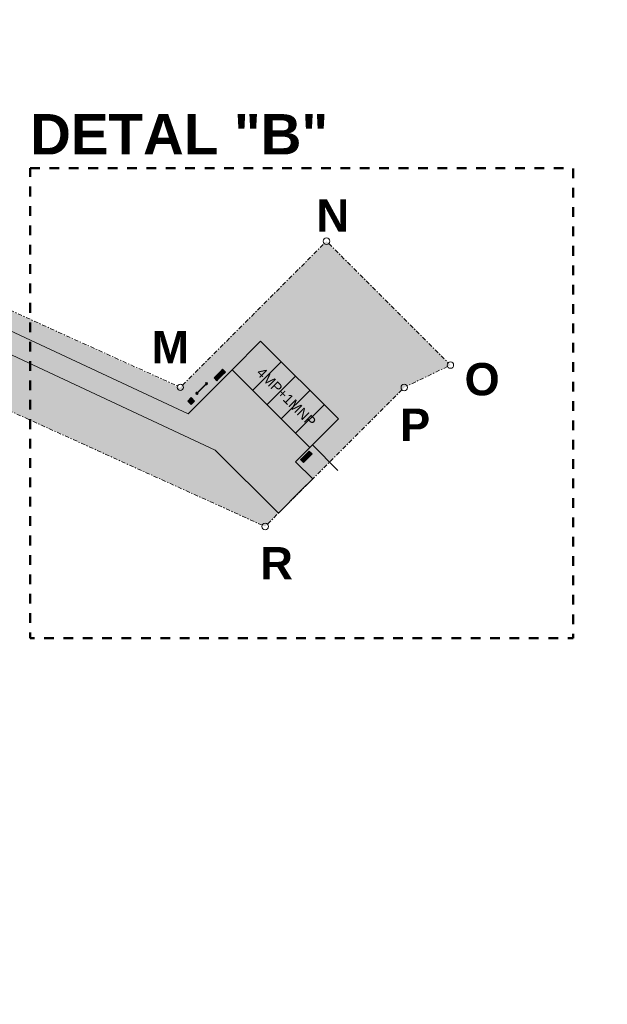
# Model space of a CAD drawing. Header units: millimetres. Extents: x 85983 to 6689246, y 628102 to 1220745.
# Tile 19 of 19: x 6451278 to 6523986, y 736012 to 857897. Entities that reach past the tile are written whole.
import ezdxf
from ezdxf.xclip import XClip

# ---------------------------------------------------------------- set-up
doc = ezdxf.new("R2010")
doc.units = ezdxf.units.MM
doc.header["$MEASUREMENT"] = 0
doc.header["$XCLIPFRAME"] = 0
for name, pattern in [('Kropki i Kreski', [670.2777624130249, 352.7777671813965, -176.3888835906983, 0, -141.1111116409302]), ('Przerywana długa 2', [2400, 1200, -1200]), ('Przerywana podwójnie', [1093.6110734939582, 529.1666507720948, -211.6666555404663, 141.1111116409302, -211.6666555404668])]:
    doc.linetypes.add(name, pattern=pattern)
for name, color, linetype, lineweight in [('0_Nr_pióra__1', 7, 'Continuous', 13), ('2D - Ogólne_Nr_pióra__100', 2, 'Continuous', 13), ('2D - Ogólne_Nr_pióra__21', 7, 'Continuous', 25), ('__ Granica opracowania_Nr_pióra__20', 1, 'Continuous', 13), ('__ Granica opracowania_Nr_pióra__26', 5, 'Continuous', 50), ('__ Kontury-miejsca postojowe_Nr_pióra__1', 7, 'Continuous', 13), ('__ Opisy _Nr_pióra__20', 1, 'Continuous', 13), ('__ Powierzchnie utwardzone- projektowane (drogi dojazdowe)_Nr_pióra__38', 30, 'Continuous', 13), ('_MDCP cyfrowa_Nr_pióra__102', 8, 'Continuous', 5), ('Konstrukcja - Belki_Nr_pióra__1', 7, 'Continuous', 13), ('Konstrukcja - Słupy_Nr_pióra__1', 7, 'Continuous', 13), ('Opisy - Teksty_Nr_pióra__1', 7, 'Continuous', 13), ('SKMBT_C28023102512110_2_0_Nr_pióra__1', 7, 'Continuous', 13)]:
    doc.layers.add(name, color=color, linetype=linetype, lineweight=lineweight)
for name, color, linetype, lineweight, true_color in [('2D - Ogólne_Nr_pióra__82', 7, 'Continuous', 13, 0xaaaaaa), ('__ Powierzchnia biologicznie czynna (las)_Nr_pióra__93', 7, 'Continuous', 13, 0xb5b54a), ('__ Powierzchnie utwardzone- projektowane (drogi dojazdowe)_Nr_pióra__82', 7, 'Continuous', 13, 0xaaaaaa), ('Konstrukcja - Belki_Nr_pióra__69', 7, 'Continuous', 13, 0x71cebe), ('Konstrukcja - Belki_Nr_pióra__90', 7, 'Continuous', 13, 0x00bfbf), ('Konstrukcja - Ściany zew_Nr_pióra__107', 7, 'Continuous', 5, 0xaaaaaa)]:
    doc.layers.add(name, color=color, linetype=linetype, lineweight=lineweight, true_color=true_color)
for name, color, linetype in [('2D - Rysunki i Obrazki', 7, 'Continuous'), ('__ Granica opracowania', 7, 'Continuous'), ('Konstrukcja - Belki', 7, 'Continuous')]:
    doc.layers.add(name, color=color, linetype=linetype)
doc.styles.add('STYL_AUTOMATYCZNY_1', font='arial.ttf')
doc.styles.add('STYL_AUTOMATYCZNY_2', font='arial.ttf')
picture_1 = doc.add_image_def('image1.tif', size_in_pixel=(12377, 8750))
pattern_1 = [(45, (5764993.998185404, 0), (-127.2792172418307, 127.2792172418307), [])]

# ---------------------------------------------------------------- blocks, each defined once
blk = doc.blocks.new('Rysunek_3_2', base_point=(6270111.458469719, 924423.5374873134))
at = {"layer": 'SKMBT_C28023102512110_2_0_Nr_pióra__1', "color": 7, "lineweight": 13}
image = blk.add_image(picture_1, insert=(5850977.414885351, 628101.9790052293), size_in_units=(838268.0871687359, 592643.1169641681), dxfattribs=at)
image.set_boundary_path([(-0.5, -0.5), (12376.5, 8749.5)])
blk = doc.blocks.new('Belka_41_3', base_point=(6475416.61166347, 813651.9239694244))
at = {"layer": 'Konstrukcja - Belki_Nr_pióra__1', "color": 7, "linetype": 'Continuous', "lineweight": 13}
for p, q in [((6475321.15224801, 813556.4645539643), (6475497.928943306, 813733.2412492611)), ((6475321.15224801, 813556.4645539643), (6475674.705638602, 813202.911163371)), ((6475497.928943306, 813733.2412492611), (6475851.482333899, 813379.6878586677)), ((6475674.705638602, 813202.911163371), (6475851.482333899, 813379.6878586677))]:
    blk.add_line(p, q, dxfattribs=at)
at = {"layer": 'Konstrukcja - Belki_Nr_pióra__69', "color": 123, "linetype": 'Kropki i Kreski', "lineweight": 13, "true_color": 0x71cebe}
blk.add_line((6475416.61166347, 813651.9239694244), (6475770.165054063, 813298.3705788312), dxfattribs=at)
blk = doc.blocks.new('Belka_42_3', base_point=(6476286.342902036, 814521.6552079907))
at = {"layer": 'Konstrukcja - Belki_Nr_pióra__1', "color": 7, "linetype": 'Continuous', "lineweight": 13}
for p, q in [((6476205.025622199, 814440.3379281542), (6476381.802317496, 814617.1146234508)), ((6476205.025622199, 814440.3379281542), (6476558.579012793, 814086.7845375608)), ((6476381.802317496, 814617.1146234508), (6476735.35570809, 814263.5612328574)), ((6476558.579012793, 814086.7845375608), (6476735.35570809, 814263.5612328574))]:
    blk.add_line(p, q, dxfattribs=at)
at = {"layer": 'Konstrukcja - Belki_Nr_pióra__69', "color": 123, "linetype": 'Kropki i Kreski', "lineweight": 13, "true_color": 0x71cebe}
blk.add_line((6476286.342902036, 814521.6552079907), (6476639.89629263, 814168.1018173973), dxfattribs=at)
blk = doc.blocks.new('Belka_43_3', base_point=(6475352.579815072, 813552.5367819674))
at = {"layer": 'Konstrukcja - Belki', "linetype": 'Continuous', "lineweight": 0, "true_color": 0xffffff}
blk.add_hatch(color=7, dxfattribs=at).paths.add_polyline_path([(6475334.902145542, 813570.2144514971), (6475370.257484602, 813534.8591124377), (6476403.015520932, 814567.6171487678), (6476367.660181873, 814602.9724878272)])
at = {"layer": 'Konstrukcja - Belki_Nr_pióra__90', "color": 132, "linetype": 'Continuous', "lineweight": 13, "true_color": 0x00bfbf}
for p, q in [((6475334.902145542, 813570.2144514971), (6476367.660181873, 814602.9724878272)), ((6475370.257484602, 813534.8591124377), (6476403.015520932, 814567.6171487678))]:
    blk.add_line(p, q, dxfattribs=at)
blk = doc.blocks.new('Belka_44_3', base_point=(6475625.703137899, 813280.177730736))
at = {"layer": 'Konstrukcja - Belki', "linetype": 'Continuous', "lineweight": 0, "true_color": 0xffffff}
blk.add_hatch(color=7, dxfattribs=at).paths.add_polyline_path([(6475608.025468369, 813297.8554002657), (6475643.380807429, 813262.5000612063), (6476675.756707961, 814294.8759617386), (6476640.401368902, 814330.231300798)])
at = {"layer": 'Konstrukcja - Belki_Nr_pióra__90', "color": 132, "linetype": 'Continuous', "lineweight": 13, "true_color": 0x00bfbf}
for p, q in [((6475608.025468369, 813297.8554002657), (6476640.401368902, 814330.231300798)), ((6475643.380807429, 813262.5000612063), (6476675.756707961, 814294.8759617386))]:
    blk.add_line(p, q, dxfattribs=at)
blk = doc.blocks.new('Belka_45_3', base_point=(6475671.160002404, 813234.7208662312))
at = {"layer": 'Konstrukcja - Belki', "linetype": 'Continuous', "lineweight": 0, "true_color": 0xffffff}
blk.add_hatch(color=7, dxfattribs=at).paths.add_polyline_path([(6475653.482332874, 813252.3985357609), (6475688.837671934, 813217.0431967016), (6476721.213572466, 814249.4190972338), (6476685.858233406, 814284.7744362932)])
at = {"layer": 'Konstrukcja - Belki_Nr_pióra__90', "color": 132, "linetype": 'Continuous', "lineweight": 13, "true_color": 0x00bfbf}
for p, q in [((6475653.482332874, 813252.3985357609), (6476685.858233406, 814284.7744362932)), ((6475688.837671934, 813217.0431967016), (6476721.213572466, 814249.4190972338))]:
    blk.add_line(p, q, dxfattribs=at)
blk = doc.blocks.new('Belka_46_3', base_point=(6475580.246273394, 813325.634595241))
at = {"layer": 'Konstrukcja - Belki', "linetype": 'Continuous', "lineweight": 0, "true_color": 0xffffff}
blk.add_hatch(color=7, dxfattribs=at).paths.add_polyline_path([(6475562.568603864, 813343.3122647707), (6475597.923942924, 813307.9569257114), (6476630.299843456, 814340.3328262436), (6476594.944504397, 814375.688165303)])
at = {"layer": 'Konstrukcja - Belki_Nr_pióra__90', "color": 132, "linetype": 'Continuous', "lineweight": 13, "true_color": 0x00bfbf}
for p, q in [((6475562.568603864, 813343.3122647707), (6476594.944504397, 814375.688165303)), ((6475597.923942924, 813307.9569257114), (6476630.299843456, 814340.3328262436))]:
    blk.add_line(p, q, dxfattribs=at)
blk = doc.blocks.new('Belka_47_3', base_point=(6475534.78940889, 813371.0914597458))
at = {"layer": 'Konstrukcja - Belki', "linetype": 'Continuous', "lineweight": 0, "true_color": 0xffffff}
blk.add_hatch(color=7, dxfattribs=at).paths.add_polyline_path([(6475517.11173936, 813388.7691292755), (6475552.467078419, 813353.4137902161), (6476584.842978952, 814385.7896907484), (6476549.487639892, 814421.1450298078)])
at = {"layer": 'Konstrukcja - Belki_Nr_pióra__90', "color": 132, "linetype": 'Continuous', "lineweight": 13, "true_color": 0x00bfbf}
for p, q in [((6475517.11173936, 813388.7691292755), (6476549.487639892, 814421.1450298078)), ((6475552.467078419, 813353.4137902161), (6476584.842978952, 814385.7896907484))]:
    blk.add_line(p, q, dxfattribs=at)
blk = doc.blocks.new('Belka_48_3', base_point=(6475489.332544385, 813416.5483242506))
at = {"layer": 'Konstrukcja - Belki', "linetype": 'Continuous', "lineweight": 0, "true_color": 0xffffff}
blk.add_hatch(color=7, dxfattribs=at).paths.add_polyline_path([(6475471.654874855, 813434.2259937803), (6475507.010213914, 813398.8706547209), (6476539.386114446, 814431.2465552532), (6476504.030775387, 814466.6018943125)])
at = {"layer": 'Konstrukcja - Belki_Nr_pióra__90', "color": 132, "linetype": 'Continuous', "lineweight": 13, "true_color": 0x00bfbf}
for p, q in [((6475471.654874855, 813434.2259937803), (6476504.030775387, 814466.6018943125)), ((6475507.010213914, 813398.8706547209), (6476539.386114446, 814431.2465552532))]:
    blk.add_line(p, q, dxfattribs=at)
blk = doc.blocks.new('Belka_49_3', base_point=(6475443.875679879, 813462.0051887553))
at = {"layer": 'Konstrukcja - Belki', "linetype": 'Continuous', "lineweight": 0, "true_color": 0xffffff}
blk.add_hatch(color=7, dxfattribs=at).paths.add_polyline_path([(6475426.19801035, 813479.682858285), (6475461.553349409, 813444.3275192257), (6476493.929249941, 814476.703419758), (6476458.573910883, 814512.0587588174)])
at = {"layer": 'Konstrukcja - Belki_Nr_pióra__90', "color": 132, "linetype": 'Continuous', "lineweight": 13, "true_color": 0x00bfbf}
for p, q in [((6475426.19801035, 813479.682858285), (6476458.573910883, 814512.0587588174)), ((6475461.553349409, 813444.3275192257), (6476493.929249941, 814476.703419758))]:
    blk.add_line(p, q, dxfattribs=at)
blk = doc.blocks.new('Belka_50_3', base_point=(6475398.418815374, 813507.4620532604))
at = {"layer": 'Konstrukcja - Belki', "linetype": 'Continuous', "lineweight": 0, "true_color": 0xffffff}
blk.add_hatch(color=7, dxfattribs=at).paths.add_polyline_path([(6475380.741145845, 813525.1397227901), (6475416.096484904, 813489.7843837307), (6476448.472385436, 814522.160284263), (6476413.117046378, 814557.5156233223)])
at = {"layer": 'Konstrukcja - Belki_Nr_pióra__90', "color": 132, "linetype": 'Continuous', "lineweight": 13, "true_color": 0x00bfbf}
for p, q in [((6475380.741145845, 813525.1397227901), (6476413.117046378, 814557.5156233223)), ((6475416.096484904, 813489.7843837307), (6476448.472385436, 814522.160284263))]:
    blk.add_line(p, q, dxfattribs=at)
blk = doc.blocks.new('Belka_51_3', base_point=(6486136.740325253, 803529.6274181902))
at = {"layer": 'Konstrukcja - Belki_Nr_pióra__1', "color": 7, "linetype": 'Continuous', "lineweight": 13}
for p, q in [((6486041.280909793, 803434.1680027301), (6486218.05760509, 803610.9446980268)), ((6486041.280909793, 803434.1680027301), (6486394.834300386, 803080.6146121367)), ((6486218.05760509, 803610.9446980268), (6486571.610995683, 803257.3913074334)), ((6486394.834300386, 803080.6146121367), (6486571.610995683, 803257.3913074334))]:
    blk.add_line(p, q, dxfattribs=at)
at = {"layer": 'Konstrukcja - Belki_Nr_pióra__69', "color": 123, "linetype": 'Kropki i Kreski', "lineweight": 13, "true_color": 0x71cebe}
blk.add_line((6486136.740325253, 803529.6274181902), (6486490.293715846, 803176.0740275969), dxfattribs=at)
blk = doc.blocks.new('Belka_52_3', base_point=(6487006.471563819, 804399.3586567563))
at = {"layer": 'Konstrukcja - Belki_Nr_pióra__1', "color": 7, "linetype": 'Continuous', "lineweight": 13}
for p, q in [((6486925.154283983, 804318.0413769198), (6487101.93097928, 804494.8180722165)), ((6487101.93097928, 804494.8180722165), (6487455.484369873, 804141.2646816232)), ((6486925.154283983, 804318.0413769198), (6487278.707674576, 803964.4879863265)), ((6487278.707674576, 803964.4879863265), (6487455.484369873, 804141.2646816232))]:
    blk.add_line(p, q, dxfattribs=at)
at = {"layer": 'Konstrukcja - Belki_Nr_pióra__69', "color": 123, "linetype": 'Kropki i Kreski', "lineweight": 13, "true_color": 0x71cebe}
blk.add_line((6487006.471563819, 804399.3586567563), (6487360.024954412, 804045.8052661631), dxfattribs=at)
blk = doc.blocks.new('Belka_53_3', base_point=(6486072.708476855, 803430.2402307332))
at = {"layer": 'Konstrukcja - Belki', "linetype": 'Continuous', "lineweight": 0, "true_color": 0xffffff}
blk.add_hatch(color=7, dxfattribs=at).paths.add_polyline_path([(6486055.030807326, 803447.9179002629), (6486090.386146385, 803412.5625612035), (6487123.144182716, 804445.3205975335), (6487087.788843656, 804480.6759365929)])
at = {"layer": 'Konstrukcja - Belki_Nr_pióra__90', "color": 132, "linetype": 'Continuous', "lineweight": 13, "true_color": 0x00bfbf}
for p, q in [((6486055.030807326, 803447.9179002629), (6487087.788843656, 804480.6759365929)), ((6486090.386146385, 803412.5625612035), (6487123.144182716, 804445.3205975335))]:
    blk.add_line(p, q, dxfattribs=at)
blk = doc.blocks.new('Belka_54_3', base_point=(6486345.831799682, 803157.8811795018))
at = {"layer": 'Konstrukcja - Belki', "linetype": 'Continuous', "lineweight": 0, "true_color": 0xffffff}
blk.add_hatch(color=7, dxfattribs=at).paths.add_polyline_path([(6486328.154130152, 803175.5588490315), (6486363.509469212, 803140.2035099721), (6487395.885369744, 804172.5794105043), (6487360.530030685, 804207.9347495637)])
at = {"layer": 'Konstrukcja - Belki_Nr_pióra__90', "color": 132, "linetype": 'Continuous', "lineweight": 13, "true_color": 0x00bfbf}
for p, q in [((6486328.154130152, 803175.5588490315), (6487360.530030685, 804207.9347495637)), ((6486363.509469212, 803140.2035099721), (6487395.885369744, 804172.5794105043))]:
    blk.add_line(p, q, dxfattribs=at)
blk = doc.blocks.new('Belka_55_3', base_point=(6486391.288664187, 803112.4243149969))
at = {"layer": 'Konstrukcja - Belki', "linetype": 'Continuous', "lineweight": 0, "true_color": 0xffffff}
blk.add_hatch(color=7, dxfattribs=at).paths.add_polyline_path([(6486373.610994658, 803130.1019845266), (6486408.966333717, 803094.7466454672), (6487441.342234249, 804127.1225459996), (6487405.98689519, 804162.477885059)])
at = {"layer": 'Konstrukcja - Belki_Nr_pióra__90', "color": 132, "linetype": 'Continuous', "lineweight": 13, "true_color": 0x00bfbf}
for p, q in [((6486373.610994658, 803130.1019845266), (6487405.98689519, 804162.477885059)), ((6486408.966333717, 803094.7466454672), (6487441.342234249, 804127.1225459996))]:
    blk.add_line(p, q, dxfattribs=at)
blk = doc.blocks.new('Belka_56_3', base_point=(6486300.374935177, 803203.3380440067))
at = {"layer": 'Konstrukcja - Belki', "linetype": 'Continuous', "lineweight": 0, "true_color": 0xffffff}
blk.add_hatch(color=7, dxfattribs=at).paths.add_polyline_path([(6486282.697265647, 803221.0157135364), (6486318.052604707, 803185.660374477), (6487350.428505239, 804218.0362750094), (6487315.073166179, 804253.3916140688)])
at = {"layer": 'Konstrukcja - Belki_Nr_pióra__90', "color": 132, "linetype": 'Continuous', "lineweight": 13, "true_color": 0x00bfbf}
for p, q in [((6486282.697265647, 803221.0157135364), (6487315.073166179, 804253.3916140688)), ((6486318.052604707, 803185.660374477), (6487350.428505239, 804218.0362750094))]:
    blk.add_line(p, q, dxfattribs=at)
blk = doc.blocks.new('Belka_57_3', base_point=(6486254.918070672, 803248.7949085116))
at = {"layer": 'Konstrukcja - Belki', "linetype": 'Continuous', "lineweight": 0, "true_color": 0xffffff}
blk.add_hatch(color=7, dxfattribs=at).paths.add_polyline_path([(6486237.240401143, 803266.4725780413), (6486272.595740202, 803231.1172389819), (6487304.971640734, 804263.4931395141), (6487269.616301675, 804298.8484785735)])
at = {"layer": 'Konstrukcja - Belki_Nr_pióra__90', "color": 132, "linetype": 'Continuous', "lineweight": 13, "true_color": 0x00bfbf}
for p, q in [((6486237.240401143, 803266.4725780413), (6487269.616301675, 804298.8484785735)), ((6486272.595740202, 803231.1172389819), (6487304.971640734, 804263.4931395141))]:
    blk.add_line(p, q, dxfattribs=at)
blk = doc.blocks.new('Belka_58_3', base_point=(6486209.461206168, 803294.2517730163))
at = {"layer": 'Konstrukcja - Belki', "linetype": 'Continuous', "lineweight": 0, "true_color": 0xffffff}
blk.add_hatch(color=7, dxfattribs=at).paths.add_polyline_path([(6486191.783536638, 803311.929442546), (6486227.138875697, 803276.5741034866), (6487259.51477623, 804308.950004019), (6487224.15943717, 804344.3053430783)])
at = {"layer": 'Konstrukcja - Belki_Nr_pióra__90', "color": 132, "linetype": 'Continuous', "lineweight": 13, "true_color": 0x00bfbf}
for p, q in [((6486191.783536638, 803311.929442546), (6487224.15943717, 804344.3053430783)), ((6486227.138875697, 803276.5741034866), (6487259.51477623, 804308.950004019))]:
    blk.add_line(p, q, dxfattribs=at)
blk = doc.blocks.new('Belka_59_3', base_point=(6486164.004341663, 803339.7086375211))
at = {"layer": 'Konstrukcja - Belki', "linetype": 'Continuous', "lineweight": 0, "true_color": 0xffffff}
blk.add_hatch(color=7, dxfattribs=at).paths.add_polyline_path([(6486146.326672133, 803357.3863070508), (6486181.682011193, 803322.0309679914), (6487214.057911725, 804354.4068685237), (6487178.702572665, 804389.7622075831)])
at = {"layer": 'Konstrukcja - Belki_Nr_pióra__90', "color": 132, "linetype": 'Continuous', "lineweight": 13, "true_color": 0x00bfbf}
for p, q in [((6486146.326672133, 803357.3863070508), (6487178.702572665, 804389.7622075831)), ((6486181.682011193, 803322.0309679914), (6487214.057911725, 804354.4068685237))]:
    blk.add_line(p, q, dxfattribs=at)
blk = doc.blocks.new('Belka_60_3', base_point=(6486118.547477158, 803385.1655020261))
at = {"layer": 'Konstrukcja - Belki', "linetype": 'Continuous', "lineweight": 0, "true_color": 0xffffff}
blk.add_hatch(color=7, dxfattribs=at).paths.add_polyline_path([(6486100.869807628, 803402.8431715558), (6486136.225146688, 803367.4878324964), (6487168.60104722, 804399.8637330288), (6487133.24570816, 804435.2190720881)])
at = {"layer": 'Konstrukcja - Belki_Nr_pióra__90', "color": 132, "linetype": 'Continuous', "lineweight": 13, "true_color": 0x00bfbf}
for p, q in [((6486100.869807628, 803402.8431715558), (6487133.24570816, 804435.2190720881)), ((6486136.225146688, 803367.4878324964), (6487168.60104722, 804399.8637330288))]:
    blk.add_line(p, q, dxfattribs=at)
blk = doc.blocks.new('Linia_20_3', base_point=(6423817.864754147, 833839.6523749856))
at = {"layer": '__ Granica opracowania_Nr_pióra__20', "color": 1, "linetype": 'Przerywana podwójnie', "lineweight": 13}
blk.add_line((6424182.186120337, 833674.5162428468), (6470787.680402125, 812549.6199936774), dxfattribs=at)
at = {"layer": '__ Granica opracowania_Nr_pióra__20', "color": 1, "linetype": 'Continuous', "lineweight": 13}
for centre in [(6423817.864754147, 833839.6523749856), (6471152.001768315, 812384.4838615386)]:
    blk.add_circle(centre, 400, dxfattribs=at)
blk = doc.blocks.new('Linia_21_3', base_point=(6489243.511709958, 830475.993803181))
at = {"layer": '__ Granica opracowania_Nr_pióra__20', "color": 1, "linetype": 'Przerywana podwójnie', "lineweight": 13}
blk.add_line((6489526.354422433, 830193.1510907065), (6504292.765271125, 815426.7402420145), dxfattribs=at)
at = {"layer": '__ Granica opracowania_Nr_pióra__20', "color": 1, "linetype": 'Continuous', "lineweight": 13}
for centre in [(6489243.511709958, 830475.993803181), (6504575.607983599, 815143.8975295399)]:
    blk.add_circle(centre, 400, dxfattribs=at)
blk = doc.blocks.new('Linia_22_3', base_point=(6504575.607983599, 815143.8975295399))
at = {"layer": '__ Granica opracowania_Nr_pióra__20', "color": 1, "linetype": 'Przerywana podwójnie', "lineweight": 13}
blk.add_line((6504215.650525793, 814969.4537604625), (6499220.121391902, 812548.5039738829), dxfattribs=at)
at = {"layer": '__ Granica opracowania_Nr_pióra__20', "color": 1, "linetype": 'Continuous', "lineweight": 13}
for centre in [(6504575.607983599, 815143.8975295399), (6498860.163934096, 812374.0602048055)]:
    blk.add_circle(centre, 400, dxfattribs=at)
blk = doc.blocks.new('Linia_23_3', base_point=(6498860.163934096, 812374.0602048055))
at = {"layer": '__ Granica opracowania_Nr_pióra__20', "color": 1, "linetype": 'Przerywana podwójnie', "lineweight": 13}
blk.add_line((6498577.321221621, 812091.2174923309), (6481926.244396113, 795440.1406668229), dxfattribs=at)
at = {"layer": '__ Granica opracowania_Nr_pióra__20', "color": 1, "linetype": 'Continuous', "lineweight": 13}
for centre in [(6498860.163934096, 812374.0602048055), (6481643.401683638, 795157.2979543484)]:
    blk.add_circle(centre, 400, dxfattribs=at)
blk = doc.blocks.new('Linia_24_3', base_point=(6481643.401683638, 795157.2979543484))
at = {"layer": '__ Granica opracowania_Nr_pióra__20', "color": 1, "linetype": 'Przerywana podwójnie', "lineweight": 13}
blk.add_line((6481279.080317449, 795322.434086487), (6420445.340146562, 822896.5746328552), dxfattribs=at)
at = {"layer": '__ Granica opracowania_Nr_pióra__20', "color": 1, "linetype": 'Continuous', "lineweight": 13}
for centre in [(6420081.018780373, 823061.710764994), (6481643.401683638, 795157.2979543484)]:
    blk.add_circle(centre, 400, dxfattribs=at)
blk = doc.blocks.new('Linia_33_3', base_point=(6471152.001768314, 812384.4838615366))
at = {"layer": '__ Granica opracowania_Nr_pióra__20', "color": 1, "linetype": 'Przerywana podwójnie', "lineweight": 13}
blk.add_line((6471434.844480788, 812667.3265740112), (6488960.668997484, 830193.1510907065), dxfattribs=at)
at = {"layer": '__ Granica opracowania_Nr_pióra__20', "color": 1, "linetype": 'Continuous', "lineweight": 13}
for centre in [(6489243.511709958, 830475.993803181), (6471152.001768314, 812384.4838615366)]:
    blk.add_circle(centre, 400, dxfattribs=at)

msp = doc.modelspace()

# ---------------------------------------------------------------- hatches: boundary and pattern name
at = {"layer": '2D - Ogólne_Nr_pióra__100', "linetype": 'Continuous', "lineweight": 0, "true_color": 0xffff7f}
msp.add_hatch(color=51, dxfattribs=at).paths.add_polyline_path([(6472070.639812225, 810684.0151317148), (6472494.903880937, 811108.2792004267), (6472919.167949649, 810684.0151317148), (6472494.903880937, 810259.7510630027)])
at = {"layer": '__ Powierzchnia biologicznie czynna (las)_Nr_pióra__93', "linetype": 'Continuous', "lineweight": 0, "true_color": 0x5a5a25}
for points in [[(6013118.20079173, 749057.0880023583), (6022032.478238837, 749303.3246630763), (6021673.935865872, 745964.2912523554), (6036814.613118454, 746636.4689359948), (6128663.038658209, 798799.9979816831), (6166778.656838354, 816869.6243781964), (6219011.170640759, 839738.9952862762), (6264749.912456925, 853573.5529961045), (6370626.629623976, 846232.7672725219), (6422294.467601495, 832398.2095626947), (6472105.984646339, 809095.8260524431), (6477558.900186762, 814548.7415928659), (6481094.434092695, 818084.2754987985), (6490711.086316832, 808467.6232746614), (6485407.785457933, 803164.3224157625), (6487529.105801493, 801043.002072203), (6498860.163934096, 812374.0602048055), (6504575.607983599, 815143.8975295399), (6489243.511709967, 830475.9938031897), (6471090.269816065, 812322.7519092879), (6423817.864754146, 833839.6523749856), (6371443.742154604, 847984.4884055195), (6264210.593328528, 856012.6385850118), (6218717.742311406, 842441.2418530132), (6167247.967206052, 820244.1768362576), (6127732.040277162, 801727.0516570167), (6036560.34593522, 750035.7531695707), (6013118.20079173, 749338.6111442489)], [(6013077.613693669, 739028.0032533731), (6013077.613693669, 738975.6062448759), (6042337.726484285, 739845.7678349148), (6132717.464490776, 791088.0535929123), (6171954.011094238, 809474.2614215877), (6222101.316018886, 831099.1215377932), (6266756.013722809, 844420.4809368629), (6369468.546608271, 836730.7725924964), (6420081.018780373, 823061.710764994), (6481643.401683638, 795157.2979543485), (6483286.494160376, 796800.3904310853), (6475468.926544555, 804617.9580469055), (6422627.812407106, 829337.6208837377), (6371673.685567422, 842981.0756113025), (6265854.912176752, 850317.8438997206), (6221254.961837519, 836827.7354637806), (6129251.06691921, 796544.9490400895), (6036926.72660799, 744111.1334450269), (6021400.931723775, 743421.8582780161), (6020954.614636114, 739265.396504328)]]:
    msp.add_hatch(color=59, dxfattribs=at).paths.add_polyline_path(points)
at = {"layer": '__ Powierzchnie utwardzone- projektowane (drogi dojazdowe)_Nr_pióra__38', "linetype": 'Continuous', "lineweight": 0, "true_color": 0xffbf7f}
for points in [[(5949767.192914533, 747342.3571499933), (5958121.542861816, 745166.3736032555, -0.8800768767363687), (5958210.089979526, 745155.0312710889, -0.05480557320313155), (5958209.015131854, 745145.2547178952), (5970791.164826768, 742344.8078236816, -0.8960840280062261), (5970880.089978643, 742335.031270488, -0.01209939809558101), (5970880.037291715, 742332.8543351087), (5981320.142665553, 741827.20820602, -0.961524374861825), (5981410.06965488, 741826.3835586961), (5995290.110302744, 742243.6789828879, -0.007513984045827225), (5995290.089979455, 742245.0312709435, -0.9776284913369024), (5995380.043922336, 742247.0667017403), (6010750.136035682, 742942.9958388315, -0.0113122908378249), (6010750.089979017, 742945.0312696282, -0.9775424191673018), (6010840.043562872, 742947.0746143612), (6021401.498952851, 743427.1407689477), (6021400.931723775, 743421.858278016), (6036926.72660799, 744111.1334450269), (6129251.066919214, 796544.9490400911), (6221254.961837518, 836827.73546378), (6265854.912176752, 850317.8438997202), (6371673.685567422, 842981.0756113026), (6422627.812407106, 829337.6208837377), (6475468.926544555, 804617.9580469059), (6483286.494160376, 796800.3904310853), (6486100.304773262, 799644.4806781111), (6487529.105801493, 801043.002072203), (6485407.785457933, 803164.3224157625), (6487175.5524109, 804932.0893687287), (6477558.900186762, 814548.7415928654), (6472105.984646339, 809095.8260524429), (6422294.467601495, 832398.2095626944), (6370626.629623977, 846232.7672725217), (6264749.912456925, 853573.5529961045), (6219011.17064076, 839738.9952862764), (6166778.65683837, 816869.6243782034), (6128663.038658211, 798799.9979816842), (6036814.613118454, 746636.4689359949), (6021673.935865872, 745964.2912523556), (6021667.903628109, 745908.1142285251), (6010590.04582618, 745417.0241984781), (6010500.134754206, 745413.0243412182), (5994910.045202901, 744717.0382000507, -0.0111537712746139), (5994910.08997814, 744715.0312703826, -0.9934620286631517), (5994820.093850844, 744714.4409421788), (5981190.086106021, 744535.6215985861, -0.003279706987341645), (5981190.08997827, 744535.0312703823, -0.9999992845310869), (5981100.089978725, 744535.0312703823, -0.00757358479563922), (5981100.110625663, 744536.394281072), (5977591.966766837, 744642.701670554, 0.001142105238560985), (5974920.980025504, 744593.3543407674), (5974468.804489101, 744583.7920523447, -0.002230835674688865), (5973781.619573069, 744570.5072394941, -0.005246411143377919), (5972477.275739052, 744562.1582644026), (5972394.902747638, 744562.5273086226, 0.01263032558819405), (5971406.045852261, 744539.895793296, -0.07860826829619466), (5969884.798797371, 744703.989650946, -0.01156536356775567), (5969632.332187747, 744772.8367692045, 0.01144160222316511), (5968263.443776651, 745111.6719431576), (5968134.374932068, 745140.2121041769, -0.006256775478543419), (5966096.22378173, 745617.8549590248, -0.001008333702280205), (5965740.465362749, 745706.3225897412), (5965333.266120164, 745807.579622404, 0.004418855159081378), (5964168.066377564, 746082.6027810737, -0.01344120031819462), (5963548.586550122, 746228.1352726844, -0.01531124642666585), (5963145.732764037, 746341.9328956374, 0.001024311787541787), (5963104.868221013, 746354.9499394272, 0.03579624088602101), (5962824.555120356, 746419.4478188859, -0.006649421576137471), (5962806.760110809, 746422.0605423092, -0.05528643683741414), (5962584.465750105, 746474.034056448, -0.1382028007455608), (5962397.667249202, 746610.4095567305), (5962270.279471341, 746636.8128038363), (5958849.153458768, 747345.8983770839, -0.9027002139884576), (5958760.089979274, 747355.0312700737, -0.07964149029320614), (5958762.344682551, 747369.0968168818), (5950277.835275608, 750160.9657238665, -0.3697391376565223), (5950227.756315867, 750130.6328769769)], [(6481094.434092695, 818084.2754987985), (6477558.900186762, 814548.7415928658), (6487175.5524109, 804932.0893687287), (6490711.086316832, 808467.6232746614)]]:
    msp.add_hatch(color=31, dxfattribs=at).paths.add_polyline_path(points)
at = {"layer": 'Konstrukcja - Słupy_Nr_pióra__1', "linetype": 'Continuous', "lineweight": 13}
for points in [[(6474417.089974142, 812969.6373666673), (6474275.668617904, 812828.21601043), (6474381.734635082, 812722.1499932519), (6474523.15599132, 812863.5713494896)], [(6473215.008446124, 811767.5558386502), (6473073.587089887, 811626.1344824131), (6473179.653107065, 811520.068465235), (6473321.074463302, 811661.4898214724)], [(6473260.970386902, 811721.5938978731), (6473275.112522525, 811707.4517622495), (6474335.772694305, 812768.1119340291), (6474321.630558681, 812782.2540696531)]]:
    msp.add_hatch(color=7, dxfattribs=at).paths.add_polyline_path(points)
at = {"layer": 'Konstrukcja - Ściany zew_Nr_pióra__107', "linetype": 'Continuous', "lineweight": 5, "true_color": 0xaaaaaa}
h = msp.add_hatch(dxfattribs=at)
h.set_pattern_fill('Bloczki_ceramiczne_0003', color=253, style=0, pattern_type=2)
h.set_pattern_definition(pattern_1)
h.paths.add_polyline_path([(6473215.008446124, 811788.769042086), (6473133.691166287, 811707.4517622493), (6473137.226700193, 811703.9162283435), (6473215.008446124, 811781.6979742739)])
h = msp.add_hatch(dxfattribs=at)
h.set_pattern_fill('Bloczki_ceramiczne_0003', color=253, style=0, pattern_type=2)
h.set_pattern_definition(pattern_1)
h.paths.add_polyline_path([(6473215.008446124, 811788.769042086), (6473215.008446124, 811781.6979742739), (6473268.041454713, 811728.6649656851), (6473271.576988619, 811732.2004995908)])
h = msp.add_hatch(dxfattribs=at)
h.set_pattern_fill('Bloczki_ceramiczne_0003', color=253, style=0, pattern_type=2)
h.set_pattern_definition(pattern_1)
h.paths.add_polyline_path([(6473264.505920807, 811718.0583639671), (6473271.576988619, 811710.9872961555), (6474332.2371604, 812771.6474679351), (6474325.166092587, 812778.718535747)])
h = msp.add_hatch(dxfattribs=at)
h.set_pattern_fill('Bloczki_ceramiczne_0003', color=253, style=0, pattern_type=2)
h.set_pattern_definition(pattern_1)
h.paths.add_polyline_path([(6474261.52648228, 812828.2160104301), (6474339.308228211, 812905.9977563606), (6474335.772694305, 812909.5332902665), (6474254.455414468, 812828.2160104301)])
h = msp.add_hatch(dxfattribs=at)
h.set_pattern_fill('Bloczki_ceramiczne_0003', color=253, style=0, pattern_type=2)
h.set_pattern_definition(pattern_1)
h.paths.add_polyline_path([(6474311.023956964, 812771.6474679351), (6474314.559490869, 812775.1830018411), (6474261.52648228, 812828.2160104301), (6474254.455414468, 812828.2160104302)])
h = msp.add_hatch(dxfattribs=at)
h.set_pattern_fill('Bloczki_ceramiczne_0003', color=253, style=0, pattern_type=2)
h.set_pattern_definition(pattern_1)
h.paths.add_polyline_path([(6474381.734635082, 812700.9367898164), (6474381.734635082, 812708.0078576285), (6474328.701626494, 812761.0408662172), (6474325.166092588, 812757.5053323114)])
h = msp.add_hatch(dxfattribs=at)
h.set_pattern_fill('Bloczki_ceramiczne_0003', color=253, style=0, pattern_type=2)
h.set_pattern_definition(pattern_1)
h.paths.add_polyline_path([(6474459.516381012, 812785.7896035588), (6474381.734635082, 812708.0078576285), (6474381.734635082, 812700.9367898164), (6474463.051914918, 812782.2540696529)])
h = msp.add_hatch(dxfattribs=at)
h.set_pattern_fill('Bloczki_ceramiczne_0003', color=253, style=0, pattern_type=2)
h.set_pattern_definition(pattern_1)
h.paths.add_polyline_path([(6473260.970386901, 811580.1725416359), (6473342.287666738, 811661.4898214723), (6473335.216598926, 811661.4898214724), (6473257.434852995, 811583.7080755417)])
h = msp.add_hatch(dxfattribs=at)
h.set_pattern_fill('Bloczki_ceramiczne_0003', color=253, style=0, pattern_type=2)
h.set_pattern_definition(pattern_1)
h.paths.add_polyline_path([(6473285.719124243, 811718.0583639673), (6473282.183590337, 811714.5228300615), (6473335.216598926, 811661.4898214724), (6473342.287666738, 811661.4898214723)])

# ---------------------------------------------------------------- linework, layer by layer
at = {"layer": '0_Nr_pióra__1', "color": 7, "linetype": 'Continuous', "lineweight": 13}
for p, q in [((6474342.843762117, 812902.4622224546), (6474272.133083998, 812973.1729005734)), ((6474417.089974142, 812969.6373666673), (6474275.668617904, 812828.21601043)), ((6474523.15599132, 812863.5713494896), (6474417.089974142, 812969.6373666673)), ((6473140.762234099, 811700.3806944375), (6473070.051555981, 811771.0913725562)), ((6473215.008446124, 811767.5558386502), (6473073.587089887, 811626.1344824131)), ((6473321.074463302, 811661.4898214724), (6473215.008446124, 811767.5558386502)), ((6473253.89931909, 811700.3806944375), (6473310.467861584, 811756.9492369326)), ((6474275.668617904, 812828.21601043), (6474381.734635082, 812722.1499932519)), ((6474342.843762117, 812789.3251374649), (6474286.275219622, 812732.7565949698)), ((6474381.734635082, 812722.1499932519), (6474523.15599132, 812863.5713494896)), ((6474455.980847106, 812902.4622224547), (6474512.549389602, 812959.0307649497)), ((6474455.980847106, 812789.3251374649), (6474526.691525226, 812718.6144593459)), ((6473073.587089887, 811626.1344824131), (6473179.653107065, 811520.068465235)), ((6473140.762234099, 811587.2436094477), (6473084.193691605, 811530.6750669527)), ((6473179.653107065, 811520.068465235), (6473321.074463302, 811661.4898214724)), ((6473253.89931909, 811587.2436094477), (6473324.609997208, 811516.5329313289))]:
    msp.add_line(p, q, dxfattribs=at)
for points in [[(6473215.008446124, 811788.769042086), (6473133.691166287, 811707.4517622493)], [(6473137.226700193, 811703.9162283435), (6473215.008446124, 811781.6979742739)], [(6473271.576988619, 811732.2004995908), (6473215.008446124, 811788.769042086)], [(6473215.008446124, 811781.6979742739), (6473268.041454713, 811728.6649656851)], [(6474311.023956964, 812771.6474679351), (6473271.576988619, 811732.2004995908)], [(6474314.55949087, 812768.1119340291), (6473275.112522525, 811728.664965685)], [(6473282.183590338, 811721.5938978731), (6474321.630558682, 812761.0408662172)], [(6473285.719124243, 811718.0583639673), (6474325.166092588, 812757.5053323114)], [(6474335.772694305, 812909.5332902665), (6474254.455414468, 812828.2160104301)], [(6474254.455414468, 812828.2160104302), (6474311.023956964, 812771.6474679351)], [(6474261.52648228, 812828.2160104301), (6474339.308228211, 812905.9977563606)], [(6474314.559490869, 812775.1830018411), (6474261.52648228, 812828.2160104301)], [(6474321.630558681, 812782.2540696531), (6474314.559490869, 812775.1830018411)], [(6474325.166092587, 812778.718535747), (6474318.095024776, 812771.6474679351)], [(6474325.166092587, 812764.5764001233), (6474332.2371604, 812771.6474679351)], [(6474325.166092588, 812757.5053323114), (6474381.734635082, 812700.9367898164)], [(6474328.701626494, 812761.0408662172), (6474335.772694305, 812768.1119340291)], [(6474381.734635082, 812708.0078576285), (6474328.701626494, 812761.0408662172)], [(6474339.308228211, 812905.9977563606), (6474335.772694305, 812909.5332902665)], [(6474459.516381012, 812785.7896035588), (6474381.734635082, 812708.0078576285)], [(6474381.734635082, 812700.9367898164), (6474463.051914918, 812782.2540696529)], [(6474463.051914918, 812782.2540696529), (6474459.516381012, 812785.7896035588)], [(6473133.691166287, 811707.4517622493), (6473137.226700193, 811703.9162283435)], [(6473335.216598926, 811661.4898214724), (6473257.434852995, 811583.7080755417)], [(6473257.434852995, 811583.7080755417), (6473260.970386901, 811580.1725416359)], [(6473268.041454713, 811728.6649656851), (6473260.970386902, 811721.5938978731)], [(6473260.970386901, 811580.1725416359), (6473342.287666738, 811661.4898214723)], [(6473271.576988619, 811725.1294317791), (6473264.505920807, 811718.0583639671)], [(6473271.576988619, 811710.9872961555), (6473278.648056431, 811718.0583639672)], [(6473275.112522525, 811707.4517622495), (6473282.183590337, 811714.5228300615)], [(6473282.183590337, 811714.5228300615), (6473335.216598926, 811661.4898214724)], [(6473342.287666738, 811661.4898214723), (6473285.719124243, 811718.0583639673)]]:
    msp.add_lwpolyline(points, dxfattribs=at)
for p in [(6474399.412304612, 812845.8936799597), (6473197.330776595, 811643.8121519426)]:
    msp.add_point(p, dxfattribs=at)
at = {"layer": '2D - Ogólne_Nr_pióra__21', "color": 7, "linetype": 'Continuous', "lineweight": 25, "flags": 128}
for points in [[(6476240.380962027, 814404.9825883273), (6476250.482486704, 814394.8810636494), (6476413.117046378, 814557.5156233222), (6476403.0155217, 814567.617148)], [(6476285.837826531, 814359.5257238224), (6476295.939351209, 814349.4241991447), (6476462.109444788, 814515.5942927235), (6476452.007920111, 814525.6958174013)], [(6476331.294691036, 814314.0688593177), (6476341.396215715, 814303.9673346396), (6476507.566309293, 814470.1374282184), (6476497.464784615, 814480.2389528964)], [(6476381.802317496, 814617.1146234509), (6476367.660181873, 814602.9724878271), (6476721.213572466, 814249.4190972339), (6476735.35570809, 814263.5612328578)], [(6476376.751555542, 814268.6119948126), (6476386.853080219, 814258.5104701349), (6476553.023173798, 814424.6805637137), (6476542.92164912, 814434.7820883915)], [(6476422.208420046, 814223.1551303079), (6476432.309944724, 814213.0536056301), (6476598.480038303, 814379.2236992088), (6476588.378513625, 814389.3252238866)], [(6476467.665284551, 814177.698265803), (6476477.766809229, 814167.5967411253), (6476643.936902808, 814333.7668347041), (6476633.83537813, 814343.8683593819)], [(6476513.122149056, 814132.2414012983), (6476523.223673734, 814122.1398766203), (6476689.393767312, 814288.309970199), (6476679.292242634, 814298.4114948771)], [(6475334.902145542, 813570.2144514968), (6475321.15224801, 813556.4645539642), (6475674.705638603, 813202.9111633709), (6475688.455536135, 813216.6610609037)], [(6475370.257485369, 813534.85911167), (6475380.359010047, 813524.7575869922), (6475543.375705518, 813687.774282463), (6475533.27418084, 813697.8758071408)], [(6475415.714349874, 813489.402247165), (6475425.815874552, 813479.3007224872), (6475588.832570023, 813642.317417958), (6475578.731045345, 813652.418942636)], [(6475461.171214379, 813443.9453826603), (6475471.272739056, 813433.8438579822), (6475634.289434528, 813596.8605534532), (6475624.18790985, 813606.962078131)], [(6475506.628078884, 813398.4885181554), (6475516.729603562, 813388.3869934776), (6475679.746299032, 813551.4036889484), (6475669.644774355, 813561.5052136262)], [(6475552.467079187, 813353.4137894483), (6475562.568603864, 813343.3122647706), (6475725.203163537, 813505.9468244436), (6475715.101638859, 813516.0483491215)], [(6475597.923943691, 813307.9569249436), (6475608.025468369, 813297.8554002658), (6475770.660028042, 813460.4899599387), (6475760.558503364, 813470.5914846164)], [(6475642.998672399, 813262.1179246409), (6475653.100197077, 813252.0163999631), (6475816.116892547, 813415.0330954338), (6475806.015367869, 813425.1346201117)], [(6486960.50962381, 804282.6860370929), (6486970.611148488, 804272.5845124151), (6487133.24570816, 804435.219072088), (6487123.144183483, 804445.3205967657)], [(6487101.93097928, 804494.8180722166), (6487087.788843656, 804480.6759365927), (6487441.342234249, 804127.1225459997), (6487455.484369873, 804141.2646816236)], [(6486055.030807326, 803447.9179002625), (6486041.280909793, 803434.16800273), (6486394.834300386, 803080.6146121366), (6486408.584197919, 803094.3645096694)], [(6486090.386147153, 803412.5625604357), (6486100.487671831, 803402.4610357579), (6486263.504367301, 803565.4777312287), (6486253.402842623, 803575.5792559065)], [(6486135.843011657, 803367.1056959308), (6486145.944536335, 803357.004171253), (6486308.961231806, 803520.0208667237), (6486298.859707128, 803530.1223914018)], [(6486181.299876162, 803321.6488314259), (6486191.40140084, 803311.5473067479), (6486354.418096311, 803474.5640022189), (6486344.316571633, 803484.6655268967)], [(6486226.756740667, 803276.1919669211), (6486236.858265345, 803266.0904422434), (6486399.874960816, 803429.1071377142), (6486389.773436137, 803439.208662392)], [(6486272.59574097, 803231.1172382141), (6486282.697265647, 803221.0157135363), (6486445.331825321, 803383.6502732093), (6486435.230300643, 803393.7517978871)], [(6486318.052605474, 803185.6603737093), (6486328.154130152, 803175.5588490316), (6486490.788689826, 803338.1934087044), (6486480.687165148, 803348.2949333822)], [(6486363.127334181, 803139.8213734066), (6486373.228858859, 803129.7198487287), (6486536.24555433, 803292.7365441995), (6486526.144029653, 803302.8380688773)], [(6487005.966488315, 804237.2291725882), (6487016.068012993, 804227.1276479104), (6487182.238106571, 804393.2977414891), (6487172.136581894, 804403.399266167)], [(6487051.42335282, 804191.7723080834), (6487061.524877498, 804181.6707834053), (6487227.694971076, 804347.8408769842), (6487217.593446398, 804357.9424016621)], [(6487096.880217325, 804146.3154435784), (6487106.981742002, 804136.2139189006), (6487273.151835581, 804302.3840124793), (6487263.050310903, 804312.4855371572)], [(6487142.337081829, 804100.8585790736), (6487152.438606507, 804090.7570543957), (6487318.608700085, 804256.9271479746), (6487308.507175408, 804267.0286726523)], [(6487187.793946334, 804055.4017145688), (6487197.895471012, 804045.300189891), (6487364.065564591, 804211.4702834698), (6487353.964039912, 804221.5718081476)], [(6487233.250810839, 804009.944850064), (6487243.352335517, 803999.8433253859), (6487409.522429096, 804166.0134189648), (6487399.420904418, 804176.1149436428)]]:
    msp.add_lwpolyline(points, close=True, dxfattribs=at)
at = {"layer": '2D - Ogólne_Nr_pióra__82', "color": 253, "linetype": 'Continuous', "lineweight": 13, "true_color": 0xaaaaaa, "flags": 128}
for points in [[(6475334.902145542, 813570.2144514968), (6476367.660181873, 814602.9724878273), (6476403.015520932, 814567.6171487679), (6475370.257484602, 813534.8591124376)], [(6475380.741145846, 813525.13972279), (6476413.117046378, 814557.5156233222), (6476448.472385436, 814522.1602842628), (6475416.096484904, 813489.7843837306)], [(6475426.19801035, 813479.6828582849), (6476458.573910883, 814512.0587588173), (6476493.929249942, 814476.7034197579), (6475461.553349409, 813444.3275192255)], [(6475471.654874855, 813434.2259937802), (6476504.030775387, 814466.6018943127), (6476539.386114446, 814431.246555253), (6475507.010213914, 813398.8706547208)], [(6475517.11173936, 813388.7691292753), (6476549.487639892, 814421.1450298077), (6476584.842978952, 814385.7896907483), (6475552.467078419, 813353.413790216)], [(6475562.568603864, 813343.3122647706), (6476594.944504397, 814375.6881653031), (6476630.299843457, 814340.3328262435), (6475597.923942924, 813307.9569257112)], [(6475608.025468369, 813297.8554002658), (6476640.401368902, 814330.2313007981), (6476675.756707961, 814294.8759617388), (6475643.380807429, 813262.5000612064)], [(6475653.482332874, 813252.3985357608), (6476685.858233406, 814284.7744362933), (6476721.213572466, 814249.4190972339), (6475688.837671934, 813217.0431967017)], [(6472070.639812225, 810684.0151317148), (6472494.903880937, 811108.2792004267), (6472919.167949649, 810684.0151317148), (6472494.903880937, 810259.7510630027)], [(6486055.030807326, 803447.9179002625), (6487087.788843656, 804480.675936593), (6487123.144182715, 804445.3205975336), (6486090.386146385, 803412.5625612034)], [(6486100.869807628, 803402.8431715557), (6487133.245708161, 804435.219072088), (6487168.60104722, 804399.8637330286), (6486136.225146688, 803367.4878324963)], [(6486146.326672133, 803357.3863070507), (6487178.702572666, 804389.762207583), (6487214.057911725, 804354.4068685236), (6486181.682011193, 803322.0309679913)], [(6486191.783536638, 803311.9294425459), (6487224.15943717, 804344.3053430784), (6487259.51477623, 804308.9500040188), (6486227.138875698, 803276.5741034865)], [(6486237.240401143, 803266.4725780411), (6487269.616301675, 804298.8484785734), (6487304.971640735, 804263.493139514), (6486272.595740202, 803231.1172389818)], [(6486282.697265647, 803221.0157135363), (6487315.07316618, 804253.3916140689), (6487350.428505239, 804218.0362750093), (6486318.052604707, 803185.6603744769)], [(6486328.154130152, 803175.5588490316), (6487360.530030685, 804207.9347495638), (6487395.885369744, 804172.5794105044), (6486363.509469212, 803140.2035099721)], [(6486373.610994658, 803130.1019845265), (6487405.98689519, 804162.4778850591), (6487441.342234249, 804127.1225459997), (6486408.966333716, 803094.7466454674)]]:
    msp.add_lwpolyline(points, close=True, dxfattribs=at)
at = {"layer": '__ Granica opracowania_Nr_pióra__26', "color": 5, "linetype": 'Przerywana długa 2', "lineweight": 50, "flags": 128}
msp.add_lwpolyline([(6452567.446651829, 839497.7394877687), (6519754.797864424, 839497.7394877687), (6519754.797864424, 781350.1409837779), (6452567.446651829, 781350.1409837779)], close=True, dxfattribs=at)
at = {"layer": '__ Kontury-miejsca postojowe_Nr_pióra__1', "color": 7, "linetype": 'Continuous', "lineweight": 13}
for p, q in [((6477558.900186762, 814548.7415928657), (6481094.434092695, 818084.2754987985)), ((6481094.434092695, 818084.2754987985), (6490711.086316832, 808467.6232746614)), ((6480104.484599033, 812003.1571805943), (6483640.018504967, 815538.691086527)), ((6477558.900186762, 814548.7415928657), (6487175.5524109, 804932.0893687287)), ((6481872.251552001, 810235.3902276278), (6485407.785457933, 813770.9241335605)), ((6483640.018504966, 808467.6232746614), (6487175.5524109, 812003.1571805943)), ((6485407.785457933, 806699.8563216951), (6488943.319363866, 810235.3902276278)), ((6487175.5524109, 804932.0893687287), (6490711.086316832, 808467.6232746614))]:
    msp.add_line(p, q, dxfattribs=at)
at = {"layer": '__ Powierzchnie utwardzone- projektowane (drogi dojazdowe)_Nr_pióra__82', "color": 253, "linetype": 'Continuous', "lineweight": 13, "true_color": 0xaaaaaa, "flags": 128}
msp.add_lwpolyline([(6265854.912176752, 850317.8438997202), (6371673.685567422, 842981.0756113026), (6422627.812407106, 829337.6208837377), (6475468.926544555, 804617.9580469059), (6483286.494160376, 796800.3904310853), (6486100.304773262, 799644.4806781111), (6487529.105801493, 801043.002072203), (6485407.785457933, 803164.3224157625), (6487175.5524109, 804932.0893687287), (6477558.900186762, 814548.7415928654), (6472105.984646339, 809095.8260524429), (6422294.467601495, 832398.2095626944), (6370626.629623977, 846232.7672725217), (6264749.912456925, 853573.5529961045)], dxfattribs=at)
msp.add_lwpolyline([(6481094.434092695, 818084.2754987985), (6477558.900186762, 814548.7415928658), (6487175.5524109, 804932.0893687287), (6490711.086316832, 808467.6232746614)], close=True, dxfattribs=at)
at = {"layer": '_MDCP cyfrowa_Nr_pióra__102', "color": 8, "linetype": 'Continuous', "lineweight": 5}
msp.add_line((6487494.60785195, 805251.1448097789), (6490634.559868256, 802111.1927934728), dxfattribs=at)

# ---------------------------------------------------------------- block references
at = {"layer": '2D - Rysunki i Obrazki', "color": 151, "linetype": 'Continuous', "lineweight": 13, "true_color": 0x80c2ff}
ref = msp.add_blockref('Rysunek_3_2', (6270111.458469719, 924423.5374873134), dxfattribs=at)
XClip(ref).set_block_clipping_path([(5850977.414885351, 628101.9790052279), (6689245.502054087, 1220745.095969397)])
at = {"layer": '__ Granica opracowania', "color": 1, "linetype": 'Przerywana podwójnie', "lineweight": 13}
for name, p in [('Linia_20_3', (6423817.864754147, 833839.6523749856)), ('Linia_33_3', (6471152.001768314, 812384.4838615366)), ('Linia_21_3', (6489243.511709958, 830475.993803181)), ('Linia_24_3', (6481643.401683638, 795157.2979543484)), ('Linia_22_3', (6504575.607983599, 815143.8975295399)), ('Linia_23_3', (6498860.163934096, 812374.0602048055))]:
    msp.add_blockref(name, p, dxfattribs=at)
at = {"layer": 'Konstrukcja - Belki', "color": 132, "lineweight": 13, "true_color": 0x00bfbf}
for name, p in [('Belka_43_3', (6475352.579815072, 813552.5367819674)), ('Belka_50_3', (6475398.418815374, 813507.4620532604)), ('Belka_49_3', (6475443.875679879, 813462.0051887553)), ('Belka_48_3', (6475489.332544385, 813416.5483242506)), ('Belka_47_3', (6475534.78940889, 813371.0914597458)), ('Belka_46_3', (6475580.246273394, 813325.634595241)), ('Belka_44_3', (6475625.703137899, 813280.177730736)), ('Belka_45_3', (6475671.160002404, 813234.7208662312)), ('Belka_53_3', (6486072.708476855, 803430.2402307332)), ('Belka_60_3', (6486118.547477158, 803385.1655020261)), ('Belka_59_3', (6486164.004341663, 803339.7086375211)), ('Belka_58_3', (6486209.461206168, 803294.2517730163)), ('Belka_57_3', (6486254.918070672, 803248.7949085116)), ('Belka_56_3', (6486300.374935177, 803203.3380440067)), ('Belka_54_3', (6486345.831799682, 803157.8811795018)), ('Belka_55_3', (6486391.288664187, 803112.4243149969))]:
    msp.add_blockref(name, p, dxfattribs=at)
at = {"layer": 'Konstrukcja - Belki', "color": 7, "lineweight": 13}
for name, p in [('Belka_42_3', (6476286.342902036, 814521.6552079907)), ('Belka_41_3', (6475416.61166347, 813651.9239694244)), ('Belka_52_3', (6487006.471563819, 804399.3586567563)), ('Belka_51_3', (6486136.740325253, 803529.6274181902))]:
    msp.add_blockref(name, p, dxfattribs=at)

# ---------------------------------------------------------------- texts
at = {"layer": '__ Granica opracowania_Nr_pióra__26', "color": 5, "linetype": 'Continuous', "lineweight": 50, "insert": (6452567.446651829, 843712.0325083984), "char_height": 5000, "attachment_point": 4, "style": 'STYL_AUTOMATYCZNY_2'}
msp.add_mtext('\\A1;{\\pql;\\fArial|b1|i0|c238|p0;\\W1.000000;DETAL "\\fArial|b1|i0|c238|p0;\\W1.000000;B\\fArial|b1|i0|c238|p0;\\W1.000000;"}', dxfattribs=at)
at = {"layer": '__ Opisy _Nr_pióra__20', "color": 1, "linetype": 'Continuous', "lineweight": 13, "attachment_point": 4, "style": 'STYL_AUTOMATYCZNY_2'}
for s, insert, char_height in [('\\A1;{\\pql;\\fArial|b1|i0|c238|p0;\\W1.000000;N}', (6487999.869326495, 833667.0571022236), 3999.999999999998), ('\\A1;{\\pql;\\fArial|b1|i0|c238|p0;\\W1.000000;M}', (6467590.040948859, 817370.4470536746), 3999.999999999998), ('\\A1;{\\pql;\\fArial|b1|i0|c238|p0;\\W1.000000;O}', (6506327.285781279, 813367.2077301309), 3999.999999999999), ('\\A1;{\\pql;\\fArial|b1|i0|c238|p0;\\W1.000000;P}', (6498341.855944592, 807759.2152929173), 3999.999999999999), ('\\A1;{\\pql;\\fArial|b1|i0|c238|p0;\\W1.000000;R}', (6481049.912257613, 790613.5572541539), 3999.999999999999)]:
    msp.add_mtext(s, dxfattribs=dict(at, insert=insert, char_height=char_height))
at = {"layer": 'Opisy - Teksty_Nr_pióra__1', "color": 7, "linetype": 'Continuous', "lineweight": 13, "insert": (6484718.289847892, 811631.9936868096), "char_height": 1250, "attachment_point": 2, "rotation": 315, "style": 'STYL_AUTOMATYCZNY_1'}
msp.add_mtext('\\A1;{\\pqc;\\fArial|b0|i0|c238|p0;\\W1.000000;4\\fArial|b0|i0|c238|p0;\\W1.000000;MP\\fArial|b0|i0|c238|p0;\\W1.000000;+1MNP}', dxfattribs=at)

doc.saveas('drawing.dxf')
